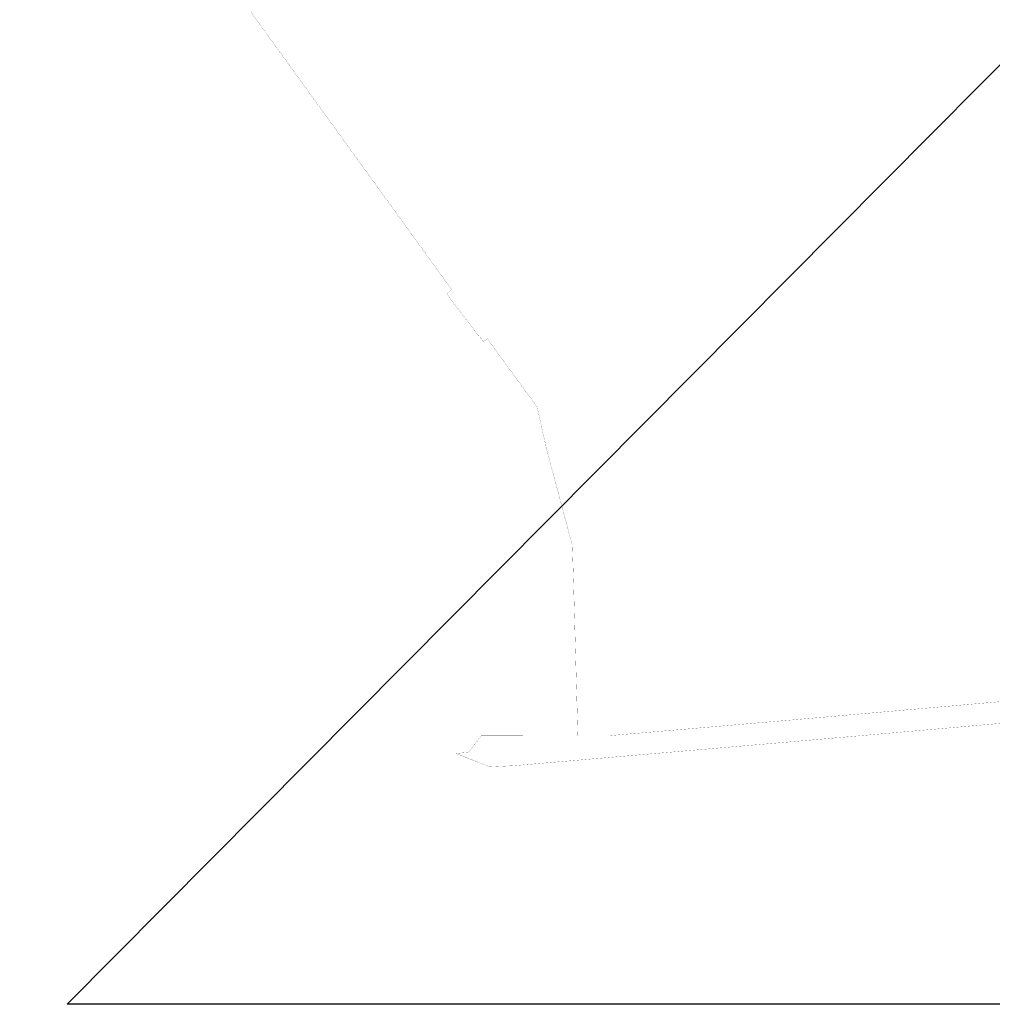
# Model space of a CAD drawing. Header units: metres. Extents: x 7501691 to 7504871, y 5814048 to 5814963.
# Tile 49 of 90: x 7503761 to 7504210, y 5814048 to 5814501. Entities that reach past the tile are written whole.
import ezdxf

# ---------------------------------------------------------------- set-up
doc = ezdxf.new("R2010")
doc.units = ezdxf.units.M
doc.header["$MEASUREMENT"] = 0
doc.layers.get('0').update_dxf_attribs({"linetype": 'CONTINUOUS'})

# ---------------------------------------------------------------- blocks, each defined once
blk = doc.blocks.new('fdsgfdhgfjh')
at = {"color": 7, "const_width": 0.065}
for points in [[(-72.76, -617.34), (-11.56, -611.96), (60.52, -605.63)], [(195.37, -583.75), (-73.62, -607.38), (-159.24, -614.75), (-173.8, -614.76), (-210.98, -614.81), (-218.37, -614.82), (-222.38, -619.99), (-224.28, -622.45), (-229.95, -622.96), (-214.51, -629.13), (-203.72, -628.62), (-72.76, -617.34)], [(-188.27, -482.47), (-176.33, -527.13), (-175.78, -544.45), (-173.8, -614.76), (-159.24, -614.75), (-73.62, -607.38), (195.37, -583.75)], [(-342.06, -257), (-231.93, -409.19), (-234.3, -411.03), (-220.22, -429.61), (-217.29, -432.93), (-215.58, -431.74), (-192.59, -463.23), (-188.27, -482.47)]]:
    blk.add_lwpolyline(points, dxfattribs=at)

msp = doc.modelspace()

# ---------------------------------------------------------------- linework, layer by layer
at = {"color": 6, "linetype": 'Continuous'}
msp.add_lwpolyline([(7503761.14258, 5814853.18776), (7504870.87638, 5814047.53357), (7503783.08647, 5814047.53357), (7504692.19043, 5814962.90721)], dxfattribs=at)

# ---------------------------------------------------------------- block references
at = {"linetype": 'Continuous'}
msp.add_blockref('fdsgfdhgfjh', (7504192.35177, 5814786.13308), dxfattribs=at)

doc.saveas('drawing.dxf')
